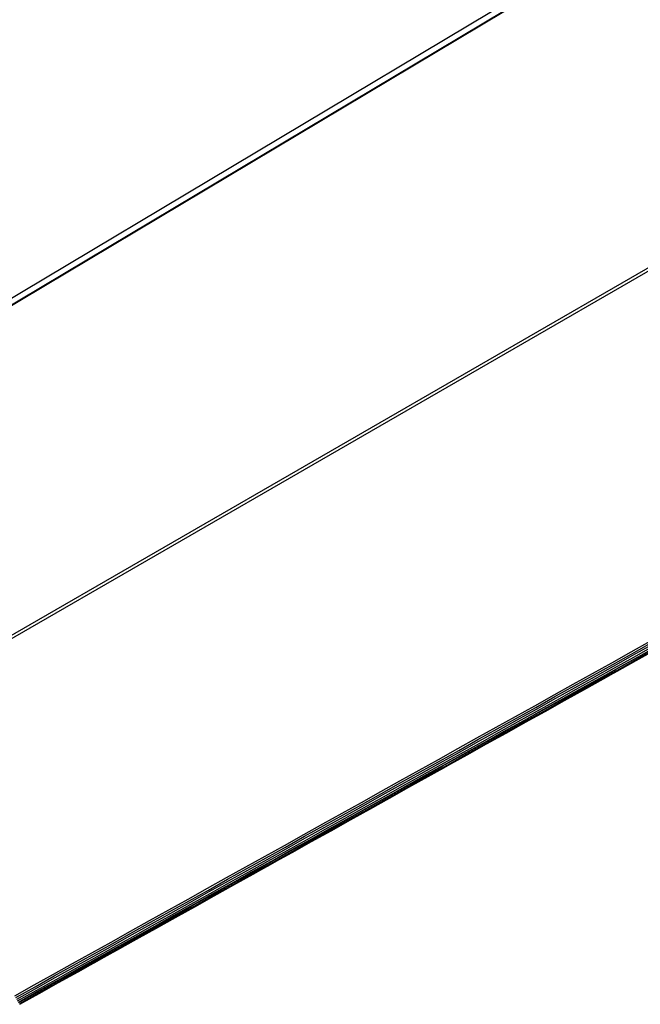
# Model space of a CAD drawing. Extents: x -19 to 1160, y -2382 to -1354.
# Tile 7 of 69: x 47 to 149, y -2376 to -2213. Entities that reach past the tile are written whole.
import ezdxf

# ---------------------------------------------------------------- set-up
doc = ezdxf.new("R2010")
doc.units = 0
doc.layers.add('1', color=7, linetype='CONTINUOUS')

msp = doc.modelspace()

# ---------------------------------------------------------------- linework, layer by layer
at = {"layer": '1', "color": 7}
for p, q in [((400.1, -2047.31, 66.01), (-3.74, -2288.55, 65.64)), ((400.1, -2047.31, 66.01), (-3.74, -2288.55, 65.64)), ((400.61, -2048.17, 67.01), (-3.22, -2289.41, 66.64)), ((400.64, -2048.21, 67.01), (-3.2, -2289.46, 66.64)), ((395.8, -2049.87, 59), (-3.74, -2288.55, 58.63)), ((396.29, -2050.69, 58), (-3.25, -2289.37, 57.63)), ((427.5, -2094.75, 64.19), (-0.74, -2341.99, 64.19)), ((422.94, -2096.84, 55.2), (-0.98, -2341.59, 55.2))]:
    msp.add_line(p, q, dxfattribs=at)
at = {"layer": '1', "color": 7, "extrusion": (0.873311, 0.487006, -0.012388)}
msp.add_lwpolyline([(-2097.63, 22.37), (-2097.63, 22.34), (-2097.63, 22.32), (-2097.63, 22.29), (-2097.62, 22.26), (-2097.62, 22.24), (-2097.62, 22.21), (-2097.61, 22.18), (-2097.61, 22.16), (-2097.6, 22.13), (-2097.59, 22.11), (-2097.58, 22.08), (-2097.58, 22.06), (-2097.57, 22.03), (-2097.56, 22), (-2097.55, 21.98), (-2097.54, 21.96), (-2097.52, 21.93), (-2097.51, 21.91), (-2097.5, 21.88), (-2097.49, 21.86), (-2097.47, 21.84), (-2097.46, 21.82), (-2097.45, 21.79), (-2097.43, 21.77), (-2097.42, 21.75), (-2097.4, 21.73), (-2097.38, 21.71), (-2097.37, 21.69), (-2097.35, 21.67), (-2097.33, 21.66), (-2097.32, 21.64), (-2097.3, 21.62), (-2097.28, 21.6), (-2097.26, 21.59), (-2097.24, 21.57), (-2097.21, 21.55), (-2097.19, 21.54), (-2097.17, 21.52), (-2097.15, 21.51), (-2097.13, 21.5), (-2097.1, 21.49), (-2097.08, 21.47), (-2097.06, 21.46), (-2097.04, 21.45), (-2097.02, 21.44), (-2096.99, 21.44), (-2096.97, 21.43), (-2096.95, 21.42), (-2096.93, 21.41), (-2096.91, 21.41), (-2096.89, 21.4), (-2096.87, 21.4), (-2096.84, 21.39), (-2096.82, 21.39), (-2096.8, 21.38), (-2096.78, 21.38), (-2096.76, 21.38), (-2096.74, 21.37), (-2096.72, 21.37), (-2096.7, 21.37), (-2096.68, 21.37), (-2096.66, 21.37), (-2096.64, 21.37), (-2096.62, 21.37), (-2096.59, 21.37), (-2096.57, 21.37), (-2096.55, 21.37), (-2096.53, 21.37), (-2096.51, 21.38), (-2096.49, 21.38), (-2096.47, 21.38), (-2096.46, 21.38), (-2096.44, 21.39), (-2096.42, 21.39), (-2096.4, 21.4), (-2096.38, 21.4), (-2096.36, 21.41), (-2096.34, 21.41), (-2096.32, 21.42), (-2096.3, 21.43), (-2096.28, 21.43), (-2096.26, 21.44), (-2096.24, 21.45), (-2096.22, 21.46), (-2096.2, 21.47), (-2096.18, 21.48), (-2096.16, 21.49), (-2096.13, 21.5), (-2096.11, 21.51), (-2096.09, 21.53), (-2096.07, 21.54), (-2096.05, 21.55), (-2096.03, 21.57), (-2096.01, 21.58), (-2095.99, 21.6)], dxfattribs=at)
at = {"layer": '1', "color": 7, "extrusion": (0.873313, 0.487008, -0.012193)}
msp.add_lwpolyline([(-2097.63, 22.58), (-2097.63, 22.55), (-2097.63, 22.52), (-2097.63, 22.5), (-2097.62, 22.47), (-2097.62, 22.44), (-2097.62, 22.42), (-2097.61, 22.39), (-2097.61, 22.37), (-2097.6, 22.34), (-2097.59, 22.32), (-2097.58, 22.29), (-2097.58, 22.26), (-2097.57, 22.24), (-2097.56, 22.21), (-2097.55, 22.19), (-2097.54, 22.17), (-2097.53, 22.14), (-2097.51, 22.12), (-2097.5, 22.09), (-2097.49, 22.07), (-2097.48, 22.05), (-2097.46, 22.03), (-2097.45, 22.01), (-2097.43, 21.98), (-2097.42, 21.96), (-2097.4, 21.94), (-2097.39, 21.92), (-2097.37, 21.9), (-2097.36, 21.89), (-2097.34, 21.87), (-2097.32, 21.85), (-2097.3, 21.83), (-2097.28, 21.81), (-2097.26, 21.8), (-2097.24, 21.78), (-2097.22, 21.76), (-2097.2, 21.75), (-2097.18, 21.74), (-2097.16, 21.72), (-2097.13, 21.71), (-2097.11, 21.7), (-2097.09, 21.68), (-2097.07, 21.67), (-2097.04, 21.66), (-2097.02, 21.65), (-2097, 21.65), (-2096.98, 21.64), (-2096.96, 21.63), (-2096.94, 21.62), (-2096.91, 21.62), (-2096.89, 21.61), (-2096.87, 21.6), (-2096.85, 21.6), (-2096.83, 21.59), (-2096.81, 21.59), (-2096.79, 21.59), (-2096.77, 21.58), (-2096.75, 21.58), (-2096.73, 21.58), (-2096.71, 21.58), (-2096.69, 21.58), (-2096.67, 21.58), (-2096.65, 21.58), (-2096.63, 21.57), (-2096.59, 21.58), (-2096.58, 21.58), (-2096.56, 21.58), (-2096.54, 21.58), (-2096.52, 21.58), (-2096.5, 21.58), (-2096.48, 21.59), (-2096.46, 21.59), (-2096.44, 21.59), (-2096.42, 21.6), (-2096.41, 21.6), (-2096.39, 21.61), (-2096.37, 21.61), (-2096.35, 21.62), (-2096.33, 21.62), (-2096.31, 21.63), (-2096.29, 21.64), (-2096.27, 21.65), (-2096.24, 21.65), (-2096.22, 21.66), (-2096.2, 21.67), (-2096.18, 21.68), (-2096.16, 21.69), (-2096.14, 21.7), (-2096.12, 21.72), (-2096.1, 21.73), (-2096.08, 21.74), (-2096.06, 21.76), (-2096.04, 21.77), (-2096.02, 21.79), (-2096, 21.8)], dxfattribs=at)
at = {"layer": '1', "color": 7, "extrusion": (-0.487198, 0.873291, -0.000962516)}
msp.add_arc((3148.9, -171954.65, -2095.84), 172000.05, 90.6769482, 90.8320653, dxfattribs=at)
at = {"layer": '1', "color": 7, "extrusion": (-0.4869, 0.873457, 0.001063)}
msp.add_arc((3389.1, -211427.52, -2097.35), 211487.75, 90.6158246, 90.7432747, dxfattribs=at)
at = {"layer": '1', "color": 7, "extrusion": (0.487044, -0.873378, -9.56911e-12)}
msp.add_arc((-3392.9, -213890.08, 2097.52), 213947.62, 89.2643477, 89.3903322, dxfattribs=at)
at = {"layer": '1', "color": 7, "extrusion": (-0.487039, 0.87338, -6.05292e-08)}
msp.add_arc((3394.33, -213890.12, -2097.64), 213947.23, 90.6100555, 90.7360399, dxfattribs=at)
at = {"layer": '1', "color": 7, "extrusion": (-0.487173, 0.873296, 0.004057)}
msp.add_arc((3157.25, -171683.57, -2096), 171739.43, 90.6807791, 90.8361315, dxfattribs=at)
at = {"layer": '1', "color": 7, "extrusion": (-0.487142, 0.873295, 0.007006)}
msp.add_arc((3164.67, -171377.46, -2096.2), 171439.56, 90.6844668, 90.840091, dxfattribs=at)
at = {"layer": '1', "color": 7, "extrusion": (-0.487096, 0.873298, 0.009393)}
msp.add_arc((3170.63, -170898.93, -2096.45), 170966.2, 90.6883891, 90.8444444, dxfattribs=at)
at = {"layer": '1', "color": 7, "extrusion": (-0.487035, 0.873315, 0.010876)}
msp.add_arc((3174.26, -170185.95, -2096.77), 170256.64, 90.6925243, 90.8492302, dxfattribs=at)
at = {"layer": '1', "color": 7, "extrusion": (0.487044, -0.873378, 1.75719e-11)}
msp.add_arc((-3147.87, -170023.19, 2097.63), 170071.51, 89.1587169, 89.3155943, dxfattribs=at)

doc.saveas('drawing.dxf')
